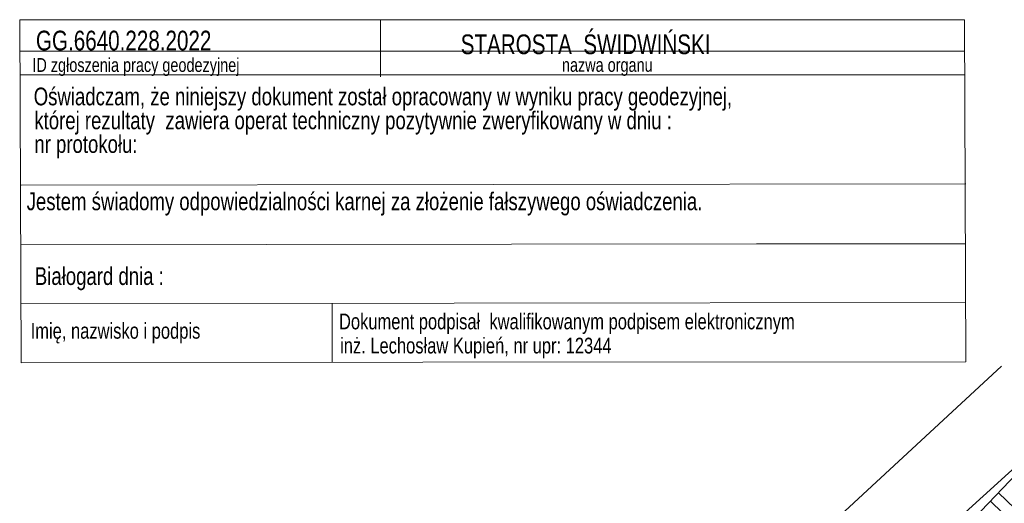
# Model space of a CAD drawing. Header units: metres. Extents: x -320 to 5572509, y -47 to 5960263.
# Tile 58 of 59: x 5572407 to 5572469, y 5960224 to 5960254. Entities that reach past the tile are written whole.
import ezdxf

# ---------------------------------------------------------------- set-up
doc = ezdxf.new("R2010")
doc.units = ezdxf.units.M
doc.header["$MEASUREMENT"] = 0
for name, color, linetype in [('000_Inne__niezydentyfikowane_', 7, 'Continuous'), ('__ramka_oswiadczenie_geodety', 7, 'Continuous'), ('kraweznik__linia_', 7, 'Continuous'), ('plac__powierzchnia_', 7, 'Continuous'), ('skarpa_nieumocniona__powierzchn', 7, 'Continuous')]:
    doc.layers.add(name, color=color, linetype=linetype)
doc.styles.add('GENERATED_STYLE_1', font='arial.ttf')

msp = doc.modelspace()

# ---------------------------------------------------------------- linework, layer by layer
at = {"layer": '000_Inne__niezydentyfikowane_', "color": 7, "lineweight": 13, "flags": 128}
for points in [[(5572468.84, 5960224.31), (5572470.4, 5960222.81)], [(5572468.34, 5960223.79), (5572469.1, 5960223.05)]]:
    msp.add_lwpolyline(points, dxfattribs=at)
at = {"layer": '__ramka_oswiadczenie_geodety', "color": 7, "lineweight": 13, "flags": 128}
for points in [[(5572406.69, 5960254.349), (5572406.789, 5960232.57)], [(5572466.675, 5960254.349), (5572406.69, 5960254.349)], [(5572406.69, 5960254.349), (5572429.591, 5960254.349), (5572429.591, 5960250.72)], [(5572406.69, 5960254.349), (5572406.789, 5960232.57)], [(5572466.675, 5960254.349), (5572406.69, 5960254.349)], [(5572406.69, 5960254.349), (5572429.591, 5960254.349), (5572429.591, 5960250.72)], [(5572466.774, 5960232.64), (5572466.675, 5960254.349)], [(5572466.774, 5960232.64), (5572466.675, 5960254.349)], [(5572466.675, 5960252.349), (5572406.69, 5960252.349)], [(5572466.675, 5960252.349), (5572406.69, 5960252.349)], [(5572466.675, 5960250.849), (5572406.69, 5960250.849)], [(5572466.675, 5960250.849), (5572406.69, 5960250.849)], [(5572406.789, 5960243.85), (5572466.774, 5960243.92)], [(5572406.789, 5960243.85), (5572466.774, 5960243.92)], [(5572406.785, 5960240.06), (5572453.476, 5960240.114), (5572466.77, 5960240.13)], [(5572406.785, 5960240.06), (5572453.476, 5960240.114), (5572466.77, 5960240.13)], [(5572406.789, 5960236.33), (5572434.284, 5960236.362), (5572466.774, 5960236.4)], [(5572406.789, 5960236.33), (5572434.284, 5960236.362), (5572466.774, 5960236.4)], [(5572426.533, 5960236.362), (5572426.533, 5960232.6)], [(5572406.789, 5960232.57), (5572432.284, 5960232.6)], [(5572432.284, 5960232.6), (5572466.774, 5960232.64)], [(5572432.284, 5960232.6), (5572466.774, 5960232.64)]]:
    msp.add_lwpolyline(points, dxfattribs=at)
at = {"layer": 'kraweznik__linia_', "color": 7, "lineweight": 13, "flags": 128}
for points in [[(5572469.031, 5960232.365), (5572454.84, 5960219.22), (5572435.08, 5960200.91), (5572422.63, 5960189.41)], [(5572422.63, 5960189.41), (5572425.98, 5960185.44), (5572438.83, 5960197.21), (5572457.78, 5960214.94), (5572470.847, 5960226.805)]]:
    msp.add_lwpolyline(points, dxfattribs=at)
at = {"layer": 'plac__powierzchnia_', "color": 7, "lineweight": 13, "flags": 128}
for points in [[(5572469.031, 5960232.365), (5572454.84, 5960219.22), (5572435.08, 5960200.91), (5572422.63, 5960189.41)], [(5572422.63, 5960189.41), (5572425.98, 5960185.44), (5572438.83, 5960197.21), (5572457.78, 5960214.94), (5572470.847, 5960226.805)]]:
    msp.add_lwpolyline(points, dxfattribs=at)
at = {"layer": 'skarpa_nieumocniona__powierzchn', "color": 7, "lineweight": 13, "flags": 128}
msp.add_lwpolyline([(5572470.944, 5960226.51), (5572462.68, 5960217.88), (5572456.84, 5960212.7), (5572449.8, 5960206.89), (5572443, 5960200.71), (5572433.4, 5960191.42), (5572433.1, 5960190.58), (5572434.48, 5960189.41), (5572445.01, 5960199.05), (5572451.24, 5960205.17), (5572471.747, 5960224.051)], dxfattribs=at)

# ---------------------------------------------------------------- texts
at = {"layer": '__ramka_oswiadczenie_geodety', "color": 7, "lineweight": 13, "attachment_point": 7, "style": 'GENERATED_STYLE_1'}
for s, insert, char_height in [('\\A1;{\\W0.750000x;\\pql;\\fArial|b0|i0|c238|p38;GG.6640.228.2022}', (5572407.722, 5960252.383), 1.25), ('\\A1;{\\W0.750000x;\\pql;\\fArial|b0|i0|c238|p38;STAROSTA  ŚWIDWIŃSKI}', (5572434.693, 5960252.144), 1.25), ('\\A1;{\\W0.750000x;\\pql;\\fArial|b0|i0|c238|p38;ID zgłoszenia pracy geodezyjnej  }', (5572407.497, 5960250.772), 0.875), ('\\A1;{\\W0.750000x;\\pql;\\fArial|b0|i0|c238|p38;nazwa organu}', (5572441.121, 5960250.778), 0.875), ('\\A1;{\\W0.750000x;\\pql;\\fArial|b0|i0|c238|p38;Oświadczam, że niniejszy dokument został opracowany w wyniku pracy geodezyjnej, }', (5572407.581, 5960248.574), 1.125), ('\\A1;{\\W0.750000x;\\pql;\\fArial|b0|i0|c238|p38;której rezultaty  zawiera operat techniczny pozytywnie zweryfikowany w dniu : }', (5572407.621, 5960247.055), 1.125), ('\\A1;{\\W0.750000x;\\pql;\\fArial|b0|i0|c238|p38;nr protokołu:}', (5572407.621, 5960245.554), 1.125), ('\\A1;{\\W0.750000x;\\pql;\\fArial|b0|i0|c238|p38;Jestem świadomy odpowiedzialności karnej za złożenie fałszywego oświadczenia.}', (5572407.133, 5960241.915), 1.125), ('\\A1;{\\W0.750000x;\\pql;\\fArial|b0|i0|c238|p38;Białogard dnia :}', (5572407.653, 5960237.17), 1.125), ('\\A1;{\\W0.750000x;\\pql;\\fArial|b0|i0|c238|p38;Dokument podpisał  kwalifikowanym podpisem elektronicznym}', (5572426.965, 5960234.392), 1), ('\\A1;{\\W0.750000x;\\pql;\\fArial|b0|i0|c238|p38;Imię, nazwisko i podpis}', (5572407.388, 5960233.796), 1), ('\\A1;{\\W0.750000x;\\pql;\\fArial|b0|i0|c238|p38;inż. Lechosław Kupień, nr upr: 12344}', (5572427.033, 5960232.86), 1)]:
    msp.add_mtext(s, dxfattribs=dict(at, insert=insert, char_height=char_height))

doc.saveas('drawing.dxf')
